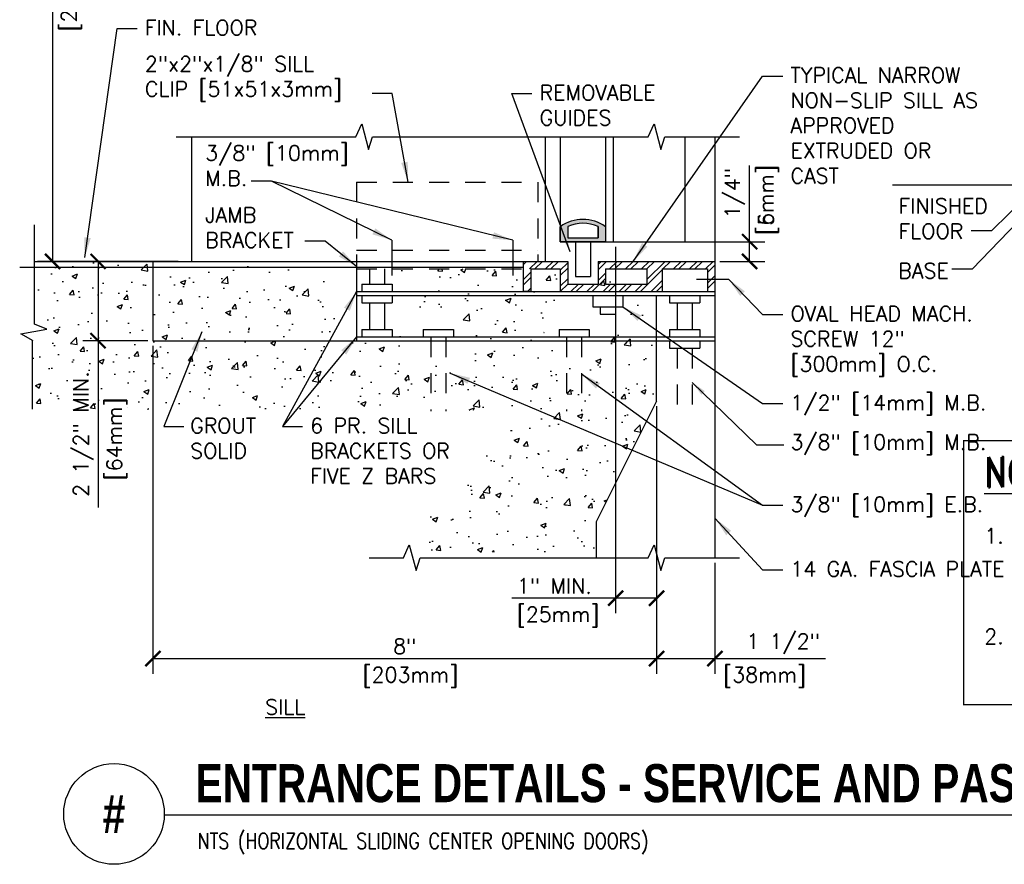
# Model space of a CAD drawing. Header units: inches. Extents: x 0.6 to 15.2, y 0.2 to 11.5.
# Tile 1 of 5: x 0.6 to 6.7, y 0.2 to 5.4. Entities that reach past the tile are written whole.
import ezdxf
from ezdxf.enums import TextEntityAlignment as Align

# ---------------------------------------------------------------- set-up
doc = ezdxf.new("R2010")
doc.units = ezdxf.units.IN
doc.header["$MEASUREMENT"] = 0
doc.header["$PDSIZE"] = -1
doc.linetypes.add('HIDDEN2', pattern=[0.1875, 0.125, -0.0625])
doc.layers.get('Defpoints').update_dxf_attribs({"color": 2})
for name, color, linetype in [('A-DETL-DIMS', 2, 'Continuous'), ('A-DETL-HEVY', 5, 'Continuous'), ('A-DETL-MEDM', 4, 'Continuous'), ('A-DETL-PATT', 8, 'Continuous'), ('A-DETL-TEXT', 2, 'Continuous'), ('A-DETL-THIN', 2, 'Continuous')]:
    doc.layers.add(name, color=color, linetype=linetype)
doc.styles.add('BOLD', font='bold.shx', dxfattribs={"width": 0.9})
doc.styles.add('ROMAND', font='romand.shx', dxfattribs={"width": 0.8})
doc.styles.add('Romans', font='romans.shx')
doc.dimstyles.new('VA-Dims', dxfattribs={"dimtxt": 0.09375, "dimasz": 0.09375, "dimexe": 0.09375, "dimexo": 0.03125, "dimgap": 0.02, "dimtad": 1, "dimdec": 5, "dimzin": 0, "dimdsep": 46, "dimlunit": 4, "dimtxsty": 'Romans', "dimblk": 'ARCHTICK', "dimcen": 0.09375, "dimclrd": 256, "dimclre": 256, "dimclrt": 256, "dimadec": 0, "dimazin": 0, "dimtfac": 1, "dimtdec": 5, "dimtofl": 0, "dimtmove": 0, "dimatfit": 3, "dimfxl": 1, "dimfrac": 2, "dimtolj": 1, "dimtzin": 0, "dimlwd": -1, "dimlwe": -1, "dimarcsym": 0})
doc.dimstyles.new('VA-Lead', dxfattribs={"dimtxt": 0.09375, "dimasz": 0.125, "dimexe": 0.125, "dimexo": 0.03125, "dimgap": 0.02, "dimtad": 1, "dimdec": 5, "dimzin": 0, "dimdsep": 46, "dimlunit": 4, "dimtxsty": 'Romans', "dimcen": 0.125, "dimclrd": 256, "dimclre": 256, "dimclrt": 256, "dimadec": 0, "dimazin": 0, "dimtfac": 1, "dimtdec": 5, "dimtofl": 0, "dimtmove": 0, "dimatfit": 3, "dimfxl": 1, "dimfrac": 2, "dimtolj": 1, "dimtzin": 0, "dimlwd": -1, "dimlwe": -1, "dimarcsym": 0})

# ---------------------------------------------------------------- blocks, each defined once
blk = doc.blocks.new('_ArchTick')
at = {"color": 0, "linetype": 'ByBlock', "const_width": 0.15}
blk.add_lwpolyline([(-0.5, -0.5), (0.5, 0.5)], dxfattribs=at)
blk = doc.blocks.new('*D20')
at = {"layer": 'A-DETL-DIMS'}
for p, q in [((1.5618, 7.4366), (0.6883, 7.4366)), ((0.7821, 7.4366), (0.7821, 3.9308)), ((1.5618, 3.9308), (0.6883, 3.9308))]:
    blk.add_line(p, q, dxfattribs=at)
at = {"layer": 'Defpoints', "color": 0}
for p in [(1.5931, 7.4366), (0.7821, 3.9308), (1.5931, 3.9308)]:
    blk.add_point(p, dxfattribs=at)
at = {"layer": 'A-DETL-DIMS', "xscale": 0.09375, "yscale": 0.09375, "zscale": 0.09375}
for p, rotation in [((0.7821, 7.4366), 90), ((0.7821, 3.9308), 270)]:
    blk.add_blockref('_ArchTick', p, dxfattribs=dict(at, rotation=rotation))
at = {"layer": 'A-DETL-DIMS', "insert": (0.7063, 5.6954), "char_height": 0.09375, "attachment_point": 5, "rotation": 90, "style": 'Romans'}
blk.add_mtext('\\A1;7\'-0"', dxfattribs=at)
blk = doc.blocks.new('*D29')
at = {"layer": 'A-DETL-DIMS'}
for p, q in [((1.4056, 3.4074), (1.4056, 1.3711)), ((4.535, 3.0324), (4.535, 1.3711)), ((1.4056, 1.4649), (4.535, 1.4649))]:
    blk.add_line(p, q, dxfattribs=at)
at = {"layer": 'Defpoints', "color": 0}
for p in [(1.4056, 3.4386), (4.535, 3.0636), (4.535, 1.4649)]:
    blk.add_point(p, dxfattribs=at)
at = {"layer": 'A-DETL-DIMS', "xscale": 0.09375, "yscale": 0.09375, "zscale": 0.09375, "rotation": 180}
blk.add_blockref('_ArchTick', (1.4056, 1.4649), dxfattribs=at)
at = {"layer": 'A-DETL-DIMS', "xscale": 0.09375, "yscale": 0.09375, "zscale": 0.09375}
blk.add_blockref('_ArchTick', (4.535, 1.4649), dxfattribs=at)
at = {"layer": 'A-DETL-DIMS', "insert": (2.9703, 1.5407), "char_height": 0.09375, "attachment_point": 5, "style": 'Romans'}
blk.add_mtext('\\A1;8"', dxfattribs=at)
blk = doc.blocks.new('*D28')
at = {"layer": 'A-DETL-DIMS'}
for p, q in [((4.2806, 4.022), (4.2806, 1.7461)), ((4.535, 3.0324), (4.535, 1.7461)), ((4.2806, 1.8399), (3.6364, 1.8399)), ((4.535, 1.8399), (4.2806, 1.8399))]:
    blk.add_line(p, q, dxfattribs=at)
at = {"layer": 'Defpoints', "color": 0}
for p in [(4.2806, 4.0533), (4.535, 3.0636), (4.535, 1.8399)]:
    blk.add_point(p, dxfattribs=at)
at = {"layer": 'A-DETL-DIMS', "xscale": 0.09375, "yscale": 0.09375, "zscale": 0.09375, "rotation": 180}
blk.add_blockref('_ArchTick', (4.2806, 1.8399), dxfattribs=at)
at = {"layer": 'A-DETL-DIMS', "xscale": 0.09375, "yscale": 0.09375, "zscale": 0.09375}
blk.add_blockref('_ArchTick', (4.535, 1.8399), dxfattribs=at)
at = {"layer": 'A-DETL-DIMS', "insert": (3.8997, 1.9157), "char_height": 0.09375, "attachment_point": 5, "style": 'Romans'}
blk.add_mtext('\\A1;1" MIN.', dxfattribs=at)
blk = doc.blocks.new('*D30')
at = {"layer": 'A-DETL-DIMS'}
for p, q in [((4.535, 3.0324), (4.535, 1.3711)), ((4.8978, 2.0586), (4.8978, 1.3711)), ((4.535, 1.4649), (4.8978, 1.4649)), ((4.8978, 1.4649), (5.5843, 1.4649))]:
    blk.add_line(p, q, dxfattribs=at)
at = {"layer": 'Defpoints', "color": 0}
for p in [(4.535, 3.0636), (4.8978, 2.0899), (4.8978, 1.4649)]:
    blk.add_point(p, dxfattribs=at)
at = {"layer": 'A-DETL-DIMS', "xscale": 0.09375, "yscale": 0.09375, "zscale": 0.09375, "rotation": 180}
blk.add_blockref('_ArchTick', (4.535, 1.4649), dxfattribs=at)
at = {"layer": 'A-DETL-DIMS', "xscale": 0.09375, "yscale": 0.09375, "zscale": 0.09375}
blk.add_blockref('_ArchTick', (4.8978, 1.4649), dxfattribs=at)
at = {"layer": 'A-DETL-DIMS', "insert": (5.321, 1.5563), "char_height": 0.09375, "attachment_point": 5, "style": 'Romans'}
blk.add_mtext('\\A1;1 1/2"', dxfattribs=at)
blk = doc.blocks.new('*D31')
at = {"layer": 'A-DETL-DIMS'}
for p, q in [((5.1132, 4.0533), (5.1132, 4.5265)), ((4.7415, 4.0533), (5.2069, 4.0533)), ((5.1132, 3.9308), (5.1132, 4.0533)), ((4.9285, 3.9308), (5.2069, 3.9308))]:
    blk.add_line(p, q, dxfattribs=at)
at = {"layer": 'Defpoints', "color": 0}
for p in [(4.7103, 4.0533), (5.1132, 4.0533), (4.8973, 3.9308)]:
    blk.add_point(p, dxfattribs=at)
at = {"layer": 'A-DETL-DIMS', "xscale": 0.09375, "yscale": 0.09375, "zscale": 0.09375}
for p, rotation in [((5.1132, 4.0533), 90), ((5.1132, 3.9308), 270)]:
    blk.add_blockref('_ArchTick', p, dxfattribs=dict(at, rotation=rotation))
at = {"layer": 'A-DETL-DIMS', "insert": (5.0217, 4.3547), "char_height": 0.09375, "attachment_point": 5, "rotation": 90, "style": 'Romans'}
blk.add_mtext('\\A1;1/4"', dxfattribs=at)
blk = doc.blocks.new('*D32')
at = {"layer": 'A-DETL-DIMS'}
for p, q in [((1.3743, 3.9308), (0.9711, 3.9308)), ((1.0649, 3.9308), (1.0649, 3.4386)), ((1.3743, 3.4386), (0.9711, 3.4386)), ((1.0649, 3.4386), (1.0649, 2.4031))]:
    blk.add_line(p, q, dxfattribs=at)
at = {"layer": 'Defpoints', "color": 0}
for p in [(1.4056, 3.9308), (1.0649, 3.4386), (1.4056, 3.4386)]:
    blk.add_point(p, dxfattribs=at)
at = {"layer": 'A-DETL-DIMS', "xscale": 0.09375, "yscale": 0.09375, "zscale": 0.09375}
for p, rotation in [((1.0649, 3.9308), 90), ((1.0649, 3.4386), 270)]:
    blk.add_blockref('_ArchTick', p, dxfattribs=dict(at, rotation=rotation))
at = {"layer": 'A-DETL-DIMS', "insert": (0.9734, 2.8584), "char_height": 0.09375, "attachment_point": 5, "rotation": 90, "style": 'Romans'}
blk.add_mtext('\\A1;2 1/2" MIN.', dxfattribs=at)
blk = doc.blocks.new('*D33')
at = {"layer": 'A-DETL-DIMS'}
for p, q in [((5.1132, 4.0533), (5.1132, 4.5265)), ((4.7415, 4.0533), (5.2069, 4.0533)), ((5.1132, 3.9308), (5.1132, 4.0533)), ((4.9285, 3.9308), (5.2069, 3.9308))]:
    blk.add_line(p, q, dxfattribs=at)
at = {"layer": 'Defpoints', "color": 0}
for p in [(4.7103, 4.0533), (5.1132, 4.0533), (4.8973, 3.9308)]:
    blk.add_point(p, dxfattribs=at)
at = {"layer": 'A-DETL-DIMS', "xscale": 0.09375, "yscale": 0.09375, "zscale": 0.09375}
for p, rotation in [((5.1132, 4.0533), 90), ((5.1132, 3.9308), 270)]:
    blk.add_blockref('_ArchTick', p, dxfattribs=dict(at, rotation=rotation))
at = {"layer": 'A-DETL-DIMS', "insert": (5.0217, 4.3547), "char_height": 0.09375, "attachment_point": 5, "rotation": 90, "style": 'Romans'}
blk.add_mtext('\\A1;1/4"', dxfattribs=at)

msp = doc.modelspace()

# ---------------------------------------------------------------- hatches: boundary and pattern name
at = {"layer": 'A-DETL-PATT'}
h = msp.add_hatch(color=256, dxfattribs=at)
edge = h.paths.add_edge_path()
edge.add_arc((4.077467, 3.950791), 0.240916, 54.2880944, 125.7119056)
edge.add_line((3.936842, 4.146406), (3.936842, 4.053275))
edge.add_line((3.936842, 4.053275), (4.218092, 4.053275))
edge.add_line((4.218092, 4.053275), (4.218092, 4.146406))
edge = h.paths.add_edge_path(flags=16)
edge.add_arc((4.077467, 3.950791), 0.217478, 64.4640513, 115.5359487)
edge.add_line((3.983717, 4.147025), (3.983717, 4.076713))
edge.add_line((3.983717, 4.076713), (4.171217, 4.076713))
edge.add_line((4.171217, 4.076713), (4.171217, 4.147025))
h = msp.add_hatch(dxfattribs=at)
h.set_pattern_fill('AR-CONC', color=256, scale=0.046875, style=0)
h.set_pattern_definition([(50, (-0.9891, -5.8231), (0.336216, -0.029415), [0.035156, -0.386719]), (355, (-0.9891, -5.8231), (-0.06504, 0.35259), [0.028125, -0.309375]), (100.4514, (-0.9611, -5.82556), (0.271176, 0.323175), [0.029878, -0.32866]), (46.184, (-0.9891, -5.72936), (0.50027, -0.077587), [0.052734, -0.580078]), (96.6356, (-0.9474, -5.73582), (0.438123, 0.456618), [0.044817, -0.49299]), (351.184, (-0.9891, -5.72936), (0.438123, 0.456618), [0.042188, -0.464063]), (21, (-0.94223, -5.7528), (0.2798, -0.1887276), [0.035156, -0.386719]), (326, (-0.94223, -5.7528), (0.114054, 0.339914), [0.028125, -0.309375]), (71.4514, (-0.9189, -5.76852), (0.393854, 0.151186), [0.029878, -0.32866]), (37.5, (-0.98911, -5.82311), (0.0056999, 0.156044), [0, -0.305625, 0, -0.3140625, 0, -0.310547]), (7.5, (-0.9891, -5.82311), (0.1233138, 0.1848805), [0, -0.1790625, 0, -0.2985937, 0, -0.1183594]), (327.5, (-1.09364, -5.82311), (0.2502293, -0.0105726), [0, -0.1171875, 0, -0.365625, 0, -0.4851563]), (317.5, (-1.14051, -5.8231), (0.2733685, 0.046924), [0, -0.1523438, 0, -0.2428125, 0, -0.3445313])])
h.paths.add_polyline_path([(4.534998, 3.719872), (4.534998, 3.063622), (4.159998, 2.313622), (4.159998, 2.126122), (2.95006, 2.126122), (3.673619, 3.005947), (0.655592, 3.014356), (0.669717, 3.930809), (2.671217, 3.883934), (3.936842, 3.883934), (3.936924, 3.743309)])
edge = h.paths.add_edge_path(flags=16)
edge.add_ellipse((3.192102, 3.451425), major_axis=(-0.192368, 0.0346), ratio=0.81021655, start_angle=0, end_angle=360)
edge = h.paths.add_edge_path()
edge.add_ellipse((2.781074, 3.661278), major_axis=(-0.274811, 0.049429), ratio=0.81021655, start_angle=0, end_angle=360)
edge = h.paths.add_edge_path(flags=16)
edge.add_ellipse((4.029805, 3.489441), major_axis=(-0.192368, 0.0346), ratio=0.81021655, start_angle=288.6566117, end_angle=563.8380356)
edge.add_ellipse((4.182115, 3.679522), major_axis=(-0.192368, 0.0346), ratio=0.81021655, start_angle=108.6566117, end_angle=383.8380356)
h = msp.add_hatch(dxfattribs=at)
h.set_pattern_fill('ANSI32', color=256, scale=0.1875, style=0)
h.set_pattern_definition([(45, (-0.989106, -5.82311), (-0.04971845, 0.04971845), []), (45, (-0.95596, -5.82311), (-0.04971845, 0.04971845), [])])
h.paths.add_polyline_path([(3.706114, 3.930809), (3.706114, 3.883934), (3.936842, 3.883934), (3.936842, 3.743309), (4.56915, 3.743309), (4.56915, 3.883934), (4.8504, 3.883934), (4.8504, 3.743309), (4.897275, 3.743309), (4.897275, 3.930809), (4.171217, 3.930809), (4.171217, 3.790184), (3.983717, 3.790184), (3.983717, 3.930809)])
h.paths.add_polyline_path([(4.218092, 3.883934), (4.218092, 3.790184), (4.4754, 3.790184), (4.4754, 3.883934)], flags=16)
h = msp.add_hatch(dxfattribs=at)
h.set_pattern_fill('ANSI32', color=256, scale=0.1875, style=0)
h.set_pattern_definition([(45, (-1.267166, 1.22968), (-0.04971845, 0.04971845), []), (45, (-1.23402, 1.22968), (-0.04971845, 0.04971845), [])])
h.paths.add_polyline_path([(3.752989, 3.883934), (3.706114, 3.883934), (3.706114, 3.743309), (3.752989, 3.743309)])

# ---------------------------------------------------------------- linework, layer by layer
at = {"layer": 'A-DETL-HEVY'}
for p, q in [((4.89778, 4.053275), (4.89778, 2.089869)), ((4.534998, 3.063622), (4.534998, 3.719872)), ((4.534998, 3.063622), (4.159998, 2.313622)), ((4.159998, 2.313622), (4.159998, 2.089869))]:
    msp.add_line(p, q, dxfattribs=at)
at = {"layer": 'A-DETL-MEDM'}
for p, q in [((2.665868, 4.704247), (2.702956, 4.784721)), ((2.702956, 4.784721), (2.744756, 4.625616)), ((4.483023, 4.704247), (4.520111, 4.784721)), ((4.520111, 4.784721), (4.561911, 4.625616)), ((1.55063, 4.704247), (2.665868, 4.704247)), ((1.644672, 4.704247), (1.644672, 3.930809)), ((2.744756, 4.625616), (2.769549, 4.704247)), ((2.769549, 4.704247), (4.483023, 4.704247)), ((3.843092, 4.704247), (3.843092, 3.930809)), ((3.936842, 4.704247), (3.936842, 4.053275)), ((4.218092, 4.704247), (4.218092, 4.053275)), ((4.264967, 4.704247), (4.264967, 4.053275)), ((4.561911, 4.625616), (4.586704, 4.704247)), ((4.586704, 4.704247), (5.049315, 4.704247)), ((4.71028, 4.704247), (4.71028, 4.053275)), ((4.89778, 4.704247), (4.89778, 4.053275)), ((6.001753, 4.406411), (9.678348, 4.406411)), ((0.669717, 3.540477), (0.669717, 4.158608)), ((3.983717, 4.147025), (3.983717, 4.076713)), ((4.171217, 4.147025), (4.171217, 4.076713)), ((2.89056, 4.062334), (2.89056, 3.844126)), ((3.641267, 4.062334), (3.641267, 3.844126)), ((3.936842, 4.053275), (4.89778, 4.053275)), ((3.983717, 4.076713), (4.171217, 4.076713)), ((4.030592, 4.053275), (4.030592, 3.837059)), ((4.124342, 4.053275), (4.124342, 3.837059)), ((0.669717, 3.930809), (3.983717, 3.930809)), ((1.405592, 3.930809), (1.405592, 3.438622)), ((3.706114, 3.930809), (3.706114, 3.743309)), ((3.983717, 3.930809), (3.983717, 3.790184)), ((4.171217, 3.930809), (4.171217, 3.790184)), ((4.171217, 3.930809), (4.897275, 3.930809)), ((4.897275, 3.930809), (4.897275, 3.743309)), ((0.577943, 3.895326), (3.704444, 3.895326)), ((2.671217, 3.883934), (2.671217, 3.438622)), ((2.751313, 3.883934), (2.751313, 3.790184)), ((2.845063, 3.883934), (2.845063, 3.790184)), ((3.752989, 3.883934), (3.752989, 3.743309)), ((3.752989, 3.883934), (3.936842, 3.883934)), ((3.936842, 3.883934), (3.936842, 3.743309)), ((4.218092, 3.883934), (4.218092, 3.790184)), ((4.218092, 3.883934), (4.4754, 3.883934)), ((4.4754, 3.883934), (4.4754, 3.790184)), ((4.56915, 3.883934), (4.8504, 3.883934)), ((4.56915, 3.883934), (4.56915, 3.743309)), ((4.8504, 3.883934), (4.8504, 3.743309)), ((4.030592, 3.837059), (4.124342, 3.837059)), ((4.783673, 3.820839), (4.98251, 3.820839)), ((2.671217, 3.743309), (4.89778, 3.743309)), ((2.704438, 3.790184), (2.704438, 3.743309)), ((2.704438, 3.790184), (2.891938, 3.790184)), ((2.891938, 3.790184), (2.891938, 3.743309)), ((3.752989, 3.743309), (3.706114, 3.743309)), ((3.983717, 3.790184), (4.171217, 3.790184)), ((4.218092, 3.790184), (4.4754, 3.790184)), ((4.8504, 3.743309), (4.897275, 3.743309)), ((2.671217, 3.719872), (4.89778, 3.719872)), ((2.704438, 3.719872), (2.704438, 3.672997)), ((2.704438, 3.672997), (2.891938, 3.672997)), ((2.751313, 3.672997), (2.751313, 3.508934)), ((2.845063, 3.672997), (2.845063, 3.508934)), ((2.891938, 3.719872), (2.891938, 3.672997)), ((4.138129, 3.719872), (4.138129, 3.649559)), ((4.325629, 3.719872), (4.325629, 3.649559)), ((4.616025, 3.719872), (4.616025, 3.672997)), ((4.616025, 3.672997), (4.803525, 3.672997)), ((4.6629, 3.672997), (4.6629, 3.508934)), ((4.75665, 3.672997), (4.75665, 3.508934)), ((4.803525, 3.719872), (4.803525, 3.672997)), ((4.138129, 3.649559), (4.325629, 3.649559)), ((4.185004, 3.649559), (4.185004, 3.602684)), ((4.278754, 3.649559), (4.278754, 3.602684)), ((4.185004, 3.602684), (4.278754, 3.602684)), ((0.585284, 3.480678), (0.747273, 3.509333)), ((0.747273, 3.509333), (0.670932, 3.54047)), ((2.704438, 3.508934), (2.891938, 3.508934)), ((2.704438, 3.508934), (2.704438, 3.462059)), ((2.891938, 3.508934), (2.891938, 3.462059)), ((3.084963, 3.508934), (3.084963, 3.462059)), ((3.084963, 3.508934), (3.272463, 3.508934)), ((3.272463, 3.508934), (3.272463, 3.462059)), ((3.928713, 3.508934), (4.116213, 3.508934)), ((3.928713, 3.508934), (3.928713, 3.462059)), ((4.116213, 3.508934), (4.116213, 3.462059)), ((4.616025, 3.508934), (4.616025, 3.462059)), ((4.616025, 3.508934), (4.803525, 3.508934)), ((4.803525, 3.508934), (4.803525, 3.462059)), ((0.662457, 3.437136), (0.585284, 3.480678)), ((0.655592, 3.441009), (0.655592, 3.014356)), ((1.405592, 3.438622), (4.89778, 3.438622)), ((2.671217, 3.462059), (4.89778, 3.462059)), ((4.616025, 3.438622), (4.616025, 3.391747)), ((4.803525, 3.438622), (4.803525, 3.391747)), ((4.616025, 3.391747), (4.803525, 3.391747)), ((2.961684, 2.089869), (2.998771, 2.170343)), ((2.998771, 2.170343), (3.040571, 2.011238)), ((4.483023, 2.089869), (4.520111, 2.170343)), ((4.520111, 2.170343), (4.561911, 2.011238)), ((2.749553, 2.089869), (2.961684, 2.089869)), ((3.040571, 2.011238), (3.065365, 2.089869)), ((3.065365, 2.089869), (4.483023, 2.089869)), ((4.561911, 2.011238), (4.586704, 2.089869)), ((4.586704, 2.089869), (5.049315, 2.089869))]:
    msp.add_line(p, q, dxfattribs=at)
at = {"layer": 'A-DETL-MEDM', "linetype": 'HIDDEN2'}
for p, q in [((2.671217, 4.422997), (2.671217, 3.883934)), ((2.671217, 4.422997), (3.796217, 4.422997)), ((3.796217, 4.422997), (3.796217, 3.930809)), ((2.671217, 4.001122), (3.796217, 4.001122)), ((2.671217, 3.883934), (3.706114, 3.883934)), ((3.131838, 3.462059), (3.131838, 3.001631)), ((3.225588, 3.462059), (3.225588, 3.001631)), ((3.975588, 3.462059), (3.975588, 3.001631)), ((4.069338, 3.462059), (4.069338, 3.001631)), ((4.6629, 3.391747), (4.6629, 2.967231)), ((4.75665, 3.391747), (4.75665, 2.967231))]:
    msp.add_line(p, q, dxfattribs=at)
at = {"layer": 'A-DETL-MEDM'}
for radius, start, end in [(0.240916, 54.2880944, 125.7119056), (0.217478, 64.4640513, 115.5359487)]:
    msp.add_arc((4.077467, 3.950791), radius, start, end, dxfattribs=at)
at = {"layer": 'A-DETL-TEXT'}
msp.add_line((1.476487, 0.495079), (14.193338, 0.495079), dxfattribs=at)
at = {"layer": 'A-DETL-TEXT', "const_width": 0.007812}
msp.add_lwpolyline([(9.899484, 2.817632), (6.442851, 2.817632), (6.442851, 1.178469), (9.899484, 1.178469), (9.899484, 2.817632)], close=True, dxfattribs=at)
at = {"layer": 'A-DETL-TEXT'}
msp.add_circle((1.163987, 0.5), 0.3125, dxfattribs=at)
at = {"layer": 'A-DETL-THIN'}
for points in [[(4.218092, 4.146406), (4.218092, 4.053275), (3.936842, 4.053275), (3.936842, 4.146406)], [(3.983717, 4.147025), (3.983717, 4.076713), (4.171217, 4.076713), (4.171217, 4.147025)]]:
    msp.add_lwpolyline(points, dxfattribs=at)

# ---------------------------------------------------------------- texts
at = {"layer": 'A-DETL-DIMS', "insert": (5.346621, 2.83976), "char_height": 0.09375, "attachment_point": 1, "style": 'Romans'}
msp.add_mtext('\\A1;', dxfattribs=at)
at = {"layer": 'A-DETL-TEXT', "width": 0.8}
for s, height, style, p in [('%%UNOTES:', 0.1875, 'ROMAND', (6.571225, 2.528295)), ('ENTRANCE DETAILS - SERVICE AND PASSENGER ELECTRIC TRACTION OR HYDRAULIC ELEVATOR', 0.23622047, 'BOLD', (1.670153, 0.573171)), ('NTS (HORIZONTAL SLIDING CENTER OPENING DOORS)', 0.0984252, 'Romans', (1.684059, 0.283361))]:
    msp.add_text(s, height=height, dxfattribs=dict(at, style=style)).set_placement(p)
at = {"layer": 'A-DETL-TEXT', "style": 'BOLD', "width": 0.8}
msp.add_text('#', height=0.23622, dxfattribs=at).set_placement((1.163987, 0.5), align=Align.MIDDLE)
at = {"layer": 'A-DETL-TEXT', "char_height": 0.09375, "width": 0.7941, "attachment_point": 2, "rotation": 90, "style": 'Romans'}
for s, insert in [('[2134mm]', (0.836091, 5.69543)), ('[5mm]', (5.167188, 4.312083)), ('[6mm]', (5.167188, 4.312083)), ('[64mm]', (1.118891, 2.828575))]:
    msp.add_mtext(s, dxfattribs=dict(at, insert=insert))
at = {"layer": 'A-DETL-TEXT', "char_height": 0.09375, "style": 'Romans'}
for s, insert, width, attachment_point in [('FIN. FLOOR', (1.355619, 5.42921), 0.98524606, 1), ('2"x2"x1/8" SILL CLIP [51x51x3mm]', (1.355619, 5.204247), 1.39881444, 1), ('TYPICAL NARROW NON-SLIP SILL AS APPROVED EXTRUDED OR CAST', (5.366666, 5.134174), 1.30113844, 1), ('REMOVABLE GUIDES', (3.808689, 5.025708), 1.1403, 1), ('3/8" [10mm] M.B. ', (1.730619, 4.650469), 1.01413688, 1), ('FINISHED FLOOR', (6.038937, 4.321273), 0.52633929, 1), ('JAMB BRACKET', (1.730619, 4.266057), 0.53839286, 1), ('BASE', (6.036853, 3.919376), 0.28928571, 1), ('OVAL HEAD MACH. SCREW 12" [300mm] O.C.', (5.366666, 3.653453), 1.37958164, 1), ('1/2" [14mm] M.B.', (5.366666, 3.100306), 1.50624043, 1), ('GROUT SOLID', (1.637111, 2.957864), 0.39375, 1), ('6 PR. SILL BRACKETS OR FIVE Z BARS', (2.382825, 2.957864), 1.2774, 1), ('3/8" [10mm] M.B.', (5.366666, 2.855435), 1.27975318, 1), ('3/8" [10mm] E.B.', (5.366666, 2.469178), 1.27975318, 1), ('1.\\P\\P\\P\\P2. ', (6.571225, 2.273859), 4, 1), ('14 GA. FASCIA PLATE', (5.366666, 2.06793), 1.26437591, 1), ('[25mm]', (3.92352, 1.785844), 0.7941, 2), ('[203mm]', (3.005637, 1.410844), 0.7941, 2), ('[38mm]', (5.206104, 1.410844), 0.7941, 2), ('{\\LSILL}', (2.103522, 1.21114), 1.6466, 1)]:
    msp.add_mtext(s, dxfattribs=dict(at, insert=insert, width=width, attachment_point=attachment_point))

# ---------------------------------------------------------------- dimensions: what is measured, and where the dimension line sits
at = {"layer": 'A-DETL-DIMS'}
for base, p1, p2, text, picture, middle in [((0.782066, 3.930809), (1.593092, 7.436612), (1.593092, 3.930809), '7\'-0"', '*D20', (0.782066, 5.69543)), ((5.113163, 4.053275), (4.897275, 3.930809), (4.71028, 4.053275), '1/4"', '*D31', (5.113163, 4.354737)), ((5.113163, 4.053275), (4.897275, 3.930809), (4.71028, 4.053275), '1/4"', '*D33', (5.113163, 4.354737)), ((1.064867, 3.438622), (1.405592, 3.930809), (1.405592, 3.438622), '2 1/2" MIN.', '*D32', (1.064867, 2.858354))]:
    dim = msp.add_linear_dim(base=base, p1=p1, p2=p2, angle=90, text=text, dimstyle='VA-Dims', override={"dimpost": '\\X'}, dxfattribs=at)
    dim.commit()
    dim.dimension.update_dxf_attribs({"geometry": picture, "text_midpoint": middle, "dimtype": 160})
for base, p1, p2, text, picture, middle in [((4.534998, 1.839869), (4.280592, 4.053275), (4.534998, 3.063622), '1" MIN.', '*D28', (3.899672, 1.839869)), ((4.89778, 1.464869), (4.534998, 3.063622), (4.89778, 2.089869), '1 1/2"', '*D30', (5.321045, 1.464869))]:
    dim = msp.add_linear_dim(base=base, p1=p1, p2=p2, text=text, dimstyle='VA-Dims', override={"dimpost": '\\X'}, dxfattribs=at)
    dim.commit()
    dim.dimension.update_dxf_attribs({"geometry": picture, "text_midpoint": middle, "dimtype": 160})
dim = msp.add_linear_dim(base=(4.534998, 1.464869), p1=(1.405592, 3.438622), p2=(4.534998, 3.063622), text='8"', dimstyle='VA-Dims', override={"dimpost": '\\X'}, dxfattribs=at)
dim.commit()
dim.dimension.update_dxf_attribs({"geometry": '*D29', "text_midpoint": (2.970295, 1.540673)})

# ---------------------------------------------------------------- leaders
msp.add_leader([(4.75665, 3.179489), (5.156184, 2.792885), (5.326621, 2.792885)], dimstyle='VA-Dims', override={"dimgap": 0.02, "dimtad": 0}, dxfattribs=at)
at = {"layer": 'A-DETL-TEXT'}
for points in [[(0.981652, 3.954247), (1.182854, 5.376715), (1.307854, 5.376715)], [(4.389589, 3.930809), (5.193901, 5.081679), (5.318901, 5.081679)], [(2.990996, 4.422997), (2.892331, 4.973214), (2.767331, 4.973214)], [(3.997378, 3.990995), (3.635923, 4.973214), (3.760923, 4.973214)], [(7.075807, 4.484536), (6.495064, 3.883303), (6.370064, 3.883303)], [(3.641267, 4.062334), (2.141696, 4.429294), (2.016696, 4.429294)], [(2.89056, 4.062334), (2.141696, 4.429294), (2.016696, 4.429294)], [(6.907017, 4.406411), (6.61505, 4.121057), (6.49005, 4.121057)], [(2.671217, 3.899037), (2.475019, 4.055816), (2.350019, 4.055816)], [(4.98251, 3.820839), (5.193901, 3.600958), (5.318901, 3.600958)], [(2.671217, 3.743309), (2.21006, 2.905369), (2.33506, 2.905369)], [(4.325629, 3.649559), (5.193901, 3.047811), (5.318901, 3.047811)], [(1.710311, 3.493334), (1.473552, 2.905369), (1.598552, 2.905369)], [(2.671217, 3.462059), (2.21006, 2.905369), (2.33506, 2.905369)], [(3.252735, 3.237715), (5.193901, 2.416683), (5.318901, 2.416683)], [(4.069338, 3.231845), (5.193901, 2.416683), (5.318901, 2.416683)], [(4.89778, 2.336694), (5.193901, 2.015435), (5.318901, 2.015435)]]:
    msp.add_leader(points, dimstyle='VA-Lead', override={"dimgap": 0.02, "dimtad": 0}, dxfattribs=at)

doc.saveas('drawing.dxf')
